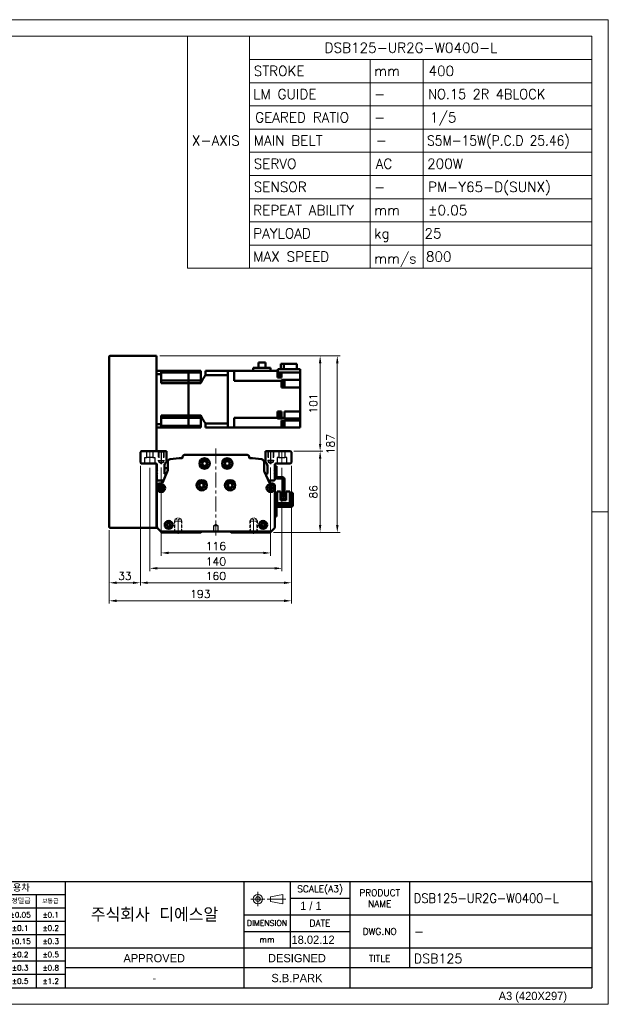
# Model space of a CAD drawing. Header units: millimetres. Extents: x 46891 to 50021, y 6223 to 9571.
# Tile 5 of 5: x 49397 to 50021, y 8529 to 9571. Entities that reach past the tile are written whole.
import ezdxf
from ezdxf.enums import TextEntityAlignment as Align

# ---------------------------------------------------------------- set-up
doc = ezdxf.new("R2010")
doc.units = ezdxf.units.MM
doc.header["$LTSCALE"] = 0.5
for name, pattern in [('CENTER', [50.8, 31.75, -6.35, 6.35, -6.35]), ('HIDDEN', [9.525, 6.35, -3.175]), ('HIDDENX2', [19.05, 12.7, -6.35])]:
    doc.linetypes.add(name, pattern=pattern)
doc.layers.get('0').update_dxf_attribs({"lineweight": 20})
for name, color, linetype, lineweight in [('1', 1, 'CENTER', 13), ('4', 4, 'Continuous', 13), ('외형선(ISO)', 7, 'Continuous', 50)]:
    doc.layers.add(name, color=color, linetype=linetype, lineweight=lineweight)
for name, color, linetype in [('2', 2, 'HIDDENX2'), ('3', 3, 'Continuous'), ('C', 1, 'CENTER')]:
    doc.layers.add(name, color=color, linetype=linetype)
doc.styles.add('ACISOGDT', font='amgdt.shx')
doc.styles.add('DSR TEXT', font='romans.shx', dxfattribs={"bigfont": 'whgtxt.shx'})
doc.styles.get("Standard").update_dxf_attribs({"font": 'romans.shx', "bigfont": 'whgtxt.shx'})
doc.dimstyles.new('DSR', dxfattribs={"dimscale": 2, "dimtxt": 3, "dimasz": 3, "dimexe": 0.5, "dimexo": 0.5, "dimgap": 0.5, "dimtad": 1, "dimdsep": 46, "dimtxsty": 'Standard', "dimcen": 2.5, "dimclrd": 4, "dimclre": 4, "dimclrt": 2, "dimadec": 0, "dimazin": 2, "dimtfac": 1, "dimtmove": 0, "dimatfit": 3, "dimfxl": 0, "dimlwd": -1, "dimlwe": -1, "dimarcsym": 0})

# ---------------------------------------------------------------- blocks, each defined once
blk = doc.blocks.new('A$C13F00394')
for p, q in [((109.11, 28.14), (105.34, 27.43)), ((105.34, 27.43), (105.34, 26.01)), ((109.11, 25.3), (109.11, 28.14)), ((-202.34, 25.67), (-191.42, 25.67)), ((-202.34, 25.3), (-191.42, 25.3)), ((105.34, 26.01), (109.11, 25.3))]:
    blk.add_line(p, q)
for radius in [1.42, 0.71]:
    blk.add_circle((101.56, 26.76), radius)
at = {"layer": '1'}
for p, q in [((103.69, 26.76), (99.44, 26.76)), ((101.56, 28.89), (101.56, 24.63)), ((104.41, 26.76), (110.04, 26.76))]:
    blk.add_line(p, q, dxfattribs=at)
at = {"layer": '3'}
for p, q in [((0, 32), (-207.68, 32)), ((0, 32), (202.32, 32)), ((0, 32), (0, 0)), ((43.43, 32), (43.43, 0)), ((97.32, 32), (97.32, 12)), ((111.32, 32), (111.32, 12)), ((129.32, 32), (129.32, 0)), ((147.32, 32), (147.32, 6)), ((202.32, 32), (202.32, 0)), ((0, 28), (25, 24)), ((43.43, 28), (0, 28)), ((25, 28), (25, 0)), ((34.7, 28), (34.7, 0)), ((111.32, 27), (129.32, 27)), ((43.43, 24), (0, 24)), ((97.32, 22), (202.32, 22)), ((43.43, 20), (0, 20)), ((43.43, 16), (0, 16)), ((97.32, 17), (129.32, 17)), ((0, 12), (129.32, 12)), ((97.32, 12), (97.32, 0)), ((129.32, 12), (202.32, 12)), ((43.43, 8), (0, 8)), ((97.32, 6), (43.43, 6)), ((129.32, 6), (97.32, 6)), ((202.32, 6), (129.32, 6)), ((43.43, 4), (0, 4)), ((0, 0), (202.32, 0))]:
    blk.add_line(p, q, dxfattribs=at)
at = {"color": 0, "style": 'DSR TEXT'}
for s, height, p in [('조립 치수 허용차', 2, (11.97, 29.02)), ('등급', 1.5, (20.77, 25.52)), ('정밀급', 1.5, (27.18, 25.37)), ('보통급', 1.3, (36.41, 25.38)), ('치수 구분', 1.5, (0.69, 24.78)), (' 0.5 초과 6 이하', 1.6, (0.56, 21.19)), (' 6 초과 30 이하', 1.6, (0.49, 17.19)), (' 30 초과 120 이하', 1.6, (0.49, 13.19)), (' 120 초과 315 이하', 1.6, (0.49, 9.19)), (' 315 초과 1000 이하', 1.6, (0.49, 5.19)), (' 1000 초과 2000 이하', 1.6, (0.49, 1.19))]:
    blk.add_text(s, height=height, dxfattribs=at).set_placement(p)
at = {"color": 7, "style": 'ACISOGDT'}
for s, p in [('APPROVED', (70.28, 8.93)), ('DESIGNED', (113.35, 8.93))]:
    blk.add_text(s, height=2.5, dxfattribs=at).set_placement(p, align=Align.MIDDLE_CENTER)
at = {"color": 7, "attachment_point": 5, "style": 'DSR TEXT'}
for s, insert, char_height in [('SCALE(A3)', (120.32, 29.5), 2), ('PRODUCT\\PNAME', (138.32, 27), 2), ('주식회사 디에스알', (70.37, 22), 4.2), ('DIMENSION', (104.32, 19.5), 1.7), ('DATE', (120.32, 19.5), 2), ('DWG.NO', (138.32, 17), 2), ('mm', (104.32, 14.5), 1.8), ('TITLE', (138.32, 8.83), 2)]:
    blk.add_mtext(s, dxfattribs=dict(at, insert=insert, char_height=char_height))
at = {"color": 0, "char_height": 1.6, "attachment_point": 5, "style": 'DSR TEXT'}
for s, insert in [('%%P0.05', (29.85, 22)), ('%%P0.1', (39.07, 22)), ('%%P0.1', (29.85, 18)), ('%%P0.2', (39.07, 18)), ('%%P0.15', (29.85, 14)), ('%%P0.3', (39.07, 14)), ('%%P0.2', (29.85, 10)), ('%%P0.5', (39.07, 10)), ('%%P0.3', (29.85, 6)), ('%%P0.8', (39.07, 6)), ('%%P0.5', (29.85, 2)), ('%%P1.2', (39.07, 2))]:
    blk.add_mtext(s, dxfattribs=dict(at, insert=insert))
at = {"layer": '4', "color": 0, "style": 'DSR TEXT'}
blk.add_text('NOTE', height=3, dxfattribs=at).set_placement((-202.39, 26.38))
blk = doc.blocks.new('A$C1C1952E1')
for p, q in [((293, 292), (293, 222)), ((311.67, 292), (311.67, 222)), ((311.67, 285), (415, 285)), ((348.18, 285), (348.18, 222)), ((364.13, 285), (364.13, 222)), ((311.67, 278), (415, 278)), ((311.67, 271), (415, 271)), ((311.67, 264), (415, 264)), ((311.67, 257), (415, 257)), ((311.67, 250), (415, 250)), ((311.67, 243), (415, 243)), ((311.67, 236), (415, 236)), ((311.67, 229), (415, 229)), ((293, 222), (415, 222))]:
    blk.add_line(p, q)
at = {"color": 1}
blk.add_lwpolyline([(0, 0), (420, 0), (420, 297), (0, 297)], close=True, dxfattribs=at)
at = {"color": 3}
blk.add_lwpolyline([(5, 5), (415, 5), (415, 292), (5, 292)], close=True, dxfattribs=at)
at = {"color": 7, "style": 'ACISOGDT'}
blk.add_text('A3 (420X297)', height=2.5, dxfattribs=at).set_placement((386.91, 1.28))
blk = doc.blocks.new('t8')
at = {"color": 2, "linetype": 'HIDDEN'}
for p, q in [((-4, 0), (-4, -12)), ((-3.4, -0.6), (-4, 0)), ((3.4, -0.6), (4, 0)), ((4, 0), (4, -12)), ((-3.4, -0.6), (3.4, -0.6)), ((-3.4, -0.6), (-3.4, -14)), ((3.4, -0.6), (3.4, -14)), ((-4, -12), (4, -12)), ((-4, -12), (-3.4, -13)), ((-3.4, -14), (3.4, -14)), ((-3.4, -14), (0, -16)), ((3.4, -14), (0, -16)), ((4, -12), (3.4, -13))]:
    blk.add_line(p, q, dxfattribs=at)
at = {"color": 1, "linetype": 'CENTER'}
blk.add_line((0, 1.4), (0, -17.1), dxfattribs=at)
blk = doc.blocks.new('*D71')
at = {"color": 1, "linetype": 'ByBlock'}
for p, q in [((49547.2, 9097.2), (49547.2, 9003.9)), ((49663.2, 9097.2), (49663.2, 9003.9)), ((49655.4, 9006.9), (49555, 9006.9))]:
    blk.add_line(p, q, dxfattribs=at)
at = {"color": 1}
for points in [[(49555, 9008.2), (49555, 9005.6), (49547.2, 9006.9)], [(49655.4, 9008.2), (49655.4, 9005.6), (49663.2, 9006.9)]]:
    blk.add_solid(points, dxfattribs=at)
at = {"layer": 'Defpoints', "color": 0}
for p in [(49547.2, 9100.8), (49663.2, 9100.8), (49547.2, 9006.9)]:
    blk.add_point(p, dxfattribs=at)
at = {"color": 3, "insert": (49605.2, 9014.1), "char_height": 8.4, "attachment_point": 5, "style": 'DSR TEXT'}
blk.add_mtext('116', dxfattribs=at)
blk = doc.blocks.new('*D72')
at = {"color": 1, "linetype": 'ByBlock'}
for p, q in [((49535.2, 9097), (49535.2, 8987.6)), ((49675.2, 9097), (49675.2, 8987.6)), ((49667.4, 8990.6), (49543, 8990.6))]:
    blk.add_line(p, q, dxfattribs=at)
at = {"color": 1}
for points in [[(49543, 8991.9), (49543, 8989.3), (49535.2, 8990.6)], [(49667.4, 8991.9), (49667.4, 8989.3), (49675.2, 8990.6)]]:
    blk.add_solid(points, dxfattribs=at)
at = {"layer": 'Defpoints', "color": 0}
for p in [(49535.2, 9100.6), (49675.2, 9100.6), (49535.2, 8990.6)]:
    blk.add_point(p, dxfattribs=at)
at = {"color": 3, "insert": (49605.2, 8997.8), "char_height": 8.4, "attachment_point": 5, "style": 'DSR TEXT'}
blk.add_mtext('140', dxfattribs=at)
blk = doc.blocks.new('*D73')
at = {"color": 1, "linetype": 'ByBlock'}
for p, q in [((49525.2, 9099), (49525.2, 8972.3)), ((49685.2, 9099), (49685.2, 8972.3)), ((49677.4, 8975.3), (49533, 8975.3))]:
    blk.add_line(p, q, dxfattribs=at)
at = {"color": 1}
for points in [[(49533, 8976.6), (49533, 8974), (49525.2, 8975.3)], [(49677.4, 8976.6), (49677.4, 8974), (49685.2, 8975.3)]]:
    blk.add_solid(points, dxfattribs=at)
at = {"layer": 'Defpoints', "color": 0}
for p in [(49525.2, 9102.6), (49685.2, 9102.6), (49525.2, 8975.3)]:
    blk.add_point(p, dxfattribs=at)
at = {"color": 3, "insert": (49605.2, 8982.5), "char_height": 8.4, "attachment_point": 5, "style": 'DSR TEXT'}
blk.add_mtext('160', dxfattribs=at)
blk = doc.blocks.new('*D74')
at = {"color": 1, "linetype": 'ByBlock'}
for p, q in [((49525.2, 9099), (49525.2, 8972.3)), ((49492.2, 9031), (49492.2, 8972.3)), ((49517.4, 8975.3), (49500, 8975.3))]:
    blk.add_line(p, q, dxfattribs=at)
at = {"color": 1}
for points in [[(49500, 8976.6), (49500, 8974), (49492.2, 8975.3)], [(49517.4, 8976.6), (49517.4, 8974), (49525.2, 8975.3)]]:
    blk.add_solid(points, dxfattribs=at)
at = {"layer": 'Defpoints', "color": 0}
for p in [(49525.2, 9102.6), (49492.2, 9034.6), (49492.2, 8975.3)]:
    blk.add_point(p, dxfattribs=at)
at = {"color": 3, "insert": (49508.7, 8982.5), "char_height": 8.4, "attachment_point": 5, "style": 'DSR TEXT'}
blk.add_mtext('33', dxfattribs=at)
blk = doc.blocks.new('*D75')
at = {"color": 1, "linetype": 'ByBlock'}
for p, q in [((49685.2, 9099), (49685.2, 8953.2)), ((49492.2, 9031), (49492.2, 8953.2)), ((49677.4, 8956.2), (49500, 8956.2))]:
    blk.add_line(p, q, dxfattribs=at)
at = {"color": 1}
for points in [[(49500, 8957.5), (49500, 8954.9), (49492.2, 8956.2)], [(49677.4, 8957.5), (49677.4, 8954.9), (49685.2, 8956.2)]]:
    blk.add_solid(points, dxfattribs=at)
at = {"layer": 'Defpoints', "color": 0}
for p in [(49685.2, 9102.6), (49492.2, 9034.6), (49492.2, 8956.2)]:
    blk.add_point(p, dxfattribs=at)
at = {"color": 3, "insert": (49588.7, 8963.4), "char_height": 8.4, "attachment_point": 5, "style": 'DSR TEXT'}
blk.add_mtext('193', dxfattribs=at)
blk = doc.blocks.new('*D76')
at = {"color": 1, "linetype": 'ByBlock'}
for p, q in [((49687.8, 9114.6), (49718.6, 9114.6)), ((49715.6, 9106.8), (49715.6, 9036.4)), ((49666.3, 9028.6), (49718.6, 9028.6))]:
    blk.add_line(p, q, dxfattribs=at)
at = {"color": 1}
for points in [[(49714.3, 9106.8), (49716.9, 9106.8), (49715.6, 9114.6)], [(49714.3, 9036.4), (49716.9, 9036.4), (49715.6, 9028.6)]]:
    blk.add_solid(points, dxfattribs=at)
at = {"layer": 'Defpoints', "color": 0}
for p in [(49684.2, 9114.6), (49662.7, 9028.6), (49715.6, 9028.6)]:
    blk.add_point(p, dxfattribs=at)
at = {"color": 3, "insert": (49708.4, 9071.6), "char_height": 8.4, "attachment_point": 5, "rotation": 90, "style": 'DSR TEXT'}
blk.add_mtext('86', dxfattribs=at)
blk = doc.blocks.new('*D77')
at = {"color": 1, "linetype": 'ByBlock'}
for p, q in [((49545.8, 9215.6), (49718.6, 9215.6)), ((49715.6, 9122.4), (49715.6, 9207.8)), ((49687.8, 9114.6), (49718.6, 9114.6))]:
    blk.add_line(p, q, dxfattribs=at)
at = {"color": 1}
for points in [[(49714.3, 9207.8), (49716.9, 9207.8), (49715.6, 9215.6)], [(49714.3, 9122.4), (49716.9, 9122.4), (49715.6, 9114.6)]]:
    blk.add_solid(points, dxfattribs=at)
at = {"layer": 'Defpoints', "color": 0}
for p in [(49542.2, 9215.6), (49715.6, 9215.6), (49684.2, 9114.6)]:
    blk.add_point(p, dxfattribs=at)
at = {"color": 3, "insert": (49708.4, 9165.1), "char_height": 8.4, "attachment_point": 5, "rotation": 90, "style": 'DSR TEXT'}
blk.add_mtext('101', dxfattribs=at)
blk = doc.blocks.new('*D78')
at = {"color": 1, "linetype": 'ByBlock'}
for p, q in [((49545.8, 9215.6), (49736.8, 9215.6)), ((49733.8, 9207.8), (49733.8, 9036.4)), ((49666.3, 9028.6), (49736.8, 9028.6))]:
    blk.add_line(p, q, dxfattribs=at)
at = {"color": 1}
for points in [[(49732.5, 9207.8), (49735.1, 9207.8), (49733.8, 9215.6)], [(49732.5, 9036.4), (49735.1, 9036.4), (49733.8, 9028.6)]]:
    blk.add_solid(points, dxfattribs=at)
at = {"layer": 'Defpoints', "color": 0}
for p in [(49542.2, 9215.6), (49662.7, 9028.6), (49733.8, 9028.6)]:
    blk.add_point(p, dxfattribs=at)
at = {"color": 3, "insert": (49726.6, 9122.1), "char_height": 8.4, "attachment_point": 5, "rotation": 90, "style": 'DSR TEXT'}
blk.add_mtext('187', dxfattribs=at)

msp = doc.modelspace()

# ---------------------------------------------------------------- linework, layer by layer
at = {"color": 1}
msp.add_line((50020.87132, 9050.23052), (50003.32132, 9050.23052), dxfattribs=at)
at = {"layer": '1'}
for p, q in [((49535.20001, 9115.58066), (49535.20001, 9100.58066)), ((49605.20001, 9117.58066), (49605.20001, 9024.58066)), ((49675.20001, 9115.58066), (49675.20001, 9100.58066))]:
    msp.add_line(p, q, dxfattribs=at)
at = {"layer": '2'}
for p, q in [((49531.90001, 9108.08066), (49531.90001, 9114.58066)), ((49538.50001, 9114.58066), (49538.50001, 9108.08066)), ((49544.20001, 9114.58066), (49544.20001, 9104.58066)), ((49544.70001, 9114.08066), (49544.20001, 9114.58066)), ((49544.70001, 9114.08066), (49544.70001, 9103.08066)), ((49544.70001, 9114.08066), (49549.70001, 9114.08066)), ((49549.70001, 9114.08066), (49550.20001, 9114.58066)), ((49549.70001, 9114.08066), (49549.70001, 9103.08066)), ((49550.20001, 9114.58066), (49550.20001, 9104.58066)), ((49660.20001, 9114.58066), (49660.20001, 9104.58066)), ((49660.70001, 9114.08066), (49660.20001, 9114.58066)), ((49660.70001, 9114.08066), (49660.70001, 9103.08066)), ((49665.70001, 9114.08066), (49660.70001, 9114.08066)), ((49665.70001, 9114.08066), (49666.20001, 9114.58066)), ((49665.70001, 9114.08066), (49665.70001, 9103.08066)), ((49666.20001, 9114.58066), (49666.20001, 9104.58066)), ((49671.90001, 9114.58066), (49671.90001, 9108.08066)), ((49678.50001, 9108.08066), (49678.50001, 9114.58066)), ((49529.95001, 9101.58066), (49529.95001, 9108.08066)), ((49529.95001, 9108.08066), (49531.90001, 9108.08066)), ((49538.50001, 9108.08066), (49531.90001, 9108.08066)), ((49538.50001, 9108.08066), (49540.45001, 9108.08066)), ((49540.45001, 9108.08066), (49540.45001, 9101.58066)), ((49544.20001, 9104.58066), (49550.20001, 9104.58066)), ((49544.20001, 9104.58066), (49544.70001, 9103.71464)), ((49544.70001, 9103.08066), (49547.20001, 9101.63729)), ((49544.70001, 9103.08066), (49549.70001, 9103.08066)), ((49549.70001, 9103.08066), (49547.20001, 9101.63729)), ((49550.20001, 9104.58066), (49549.70001, 9103.71464)), ((49666.20001, 9104.58066), (49660.20001, 9104.58066)), ((49660.20001, 9104.58066), (49660.70001, 9103.71464)), ((49665.70001, 9103.08066), (49660.70001, 9103.08066)), ((49660.70001, 9103.08066), (49663.20001, 9101.63729)), ((49665.70001, 9103.08066), (49663.20001, 9101.63729)), ((49666.20001, 9104.58066), (49665.70001, 9103.71464)), ((49671.90001, 9108.08066), (49669.95001, 9108.08066)), ((49669.95001, 9108.08066), (49669.95001, 9101.58066)), ((49671.90001, 9108.08066), (49678.50001, 9108.08066)), ((49680.45001, 9108.08066), (49678.50001, 9108.08066)), ((49680.45001, 9101.58066), (49680.45001, 9108.08066)), ((49605.20001, 9037.08282), (49602.70001, 9035.58066)), ((49602.70001, 9035.58066), (49602.70001, 9029.58066)), ((49607.70001, 9035.58066), (49602.70001, 9035.58066)), ((49602.70001, 9029.58066), (49607.70001, 9029.58066)), ((49607.70001, 9035.58066), (49605.20001, 9037.08282)), ((49607.70001, 9029.58066), (49607.70001, 9035.58066))]:
    msp.add_line(p, q, dxfattribs=at)
at = {"layer": '3'}
for p in [(50003.32132, 8658.86552), (49293.18703, 8546.54552)]:
    msp.add_line(p, (50003.32132, 8546.54552), dxfattribs=at)
at = {"layer": 'C'}
for p, q in [((49547.20001, 9115.73199), (49547.20001, 9100.75241)), ((49663.20001, 9115.73199), (49663.20001, 9100.75241))]:
    msp.add_line(p, q, dxfattribs=at)
at = {"layer": '외형선(ISO)'}
for p, q in [((49493.20001, 9215.58066), (49542.20001, 9215.58066)), ((49542.20001, 9214.58066), (49542.20001, 9215.58066)), ((49492.20001, 9034.58066), (49492.20001, 9214.58066)), ((49542.20001, 9114.58066), (49542.20001, 9214.58066)), ((49650.37501, 9202.98066), (49650.37501, 9208.38066)), ((49650.37501, 9208.38066), (49657.82501, 9208.38066)), ((49657.82501, 9208.38066), (49657.82501, 9202.98066)), ((49674.10006, 9207.08066), (49674.10006, 9201.58066)), ((49674.10006, 9207.08066), (49677.07232, 9207.08066)), ((49677.07232, 9201.58066), (49677.07232, 9207.08066)), ((49677.07232, 9207.08066), (49690.89995, 9207.08066)), ((49690.89995, 9207.08066), (49690.89995, 9201.58066)), ((49542.20001, 9199.58066), (49547.20001, 9199.58066)), ((49542.20001, 9196.03818), (49547.20001, 9196.03818)), ((49547.20001, 9199.58066), (49547.20001, 9196.03818)), ((49576.20001, 9199.58066), (49547.20001, 9199.58066)), ((49547.20001, 9197.86825), (49576.20001, 9197.86825)), ((49547.20001, 9186.61739), (49547.20001, 9196.03818)), ((49576.20001, 9197.86825), (49576.20001, 9199.58066)), ((49576.20001, 9199.58066), (49576.20001, 9197.86825)), ((49576.20001, 9199.58066), (49589.20001, 9199.58066)), ((49576.20001, 9194.33066), (49576.20001, 9197.86825)), ((49576.20001, 9194.33066), (49576.20001, 9197.86825)), ((49576.20001, 9197.86825), (49589.20001, 9197.86825)), ((49589.20001, 9199.58066), (49589.20001, 9197.86825)), ((49589.20001, 9189.33066), (49589.20001, 9197.86825)), ((49594.20001, 9199.58066), (49594.20001, 9195.27599)), ((49594.20001, 9199.58066), (49617.70001, 9199.58066)), ((49594.20001, 9195.27599), (49617.70001, 9195.27599)), ((49624.70001, 9199.58066), (49617.70001, 9199.58066)), ((49617.70001, 9199.58066), (49617.70001, 9199.57619)), ((49617.70001, 9199.57619), (49617.70001, 9195.28121)), ((49617.70001, 9195.28121), (49617.70001, 9195.27599)), ((49617.70001, 9143.88533), (49617.70001, 9195.27599)), ((49617.70001, 9195.08066), (49617.70001, 9144.08066)), ((49624.70001, 9195.08066), (49624.70001, 9199.58066)), ((49624.70001, 9199.58066), (49670.30001, 9199.58066)), ((49624.70001, 9195.08066), (49624.70001, 9189.14003)), ((49644.60001, 9202.98066), (49644.60001, 9199.58066)), ((49644.60001, 9202.98066), (49662.95001, 9202.98066)), ((49662.95001, 9199.58066), (49662.95001, 9202.98066)), ((49670.30001, 9199.61558), (49670.30001, 9199.58066)), ((49670.30001, 9199.61558), (49670.80001, 9199.61558)), ((49670.30001, 9194.02069), (49670.30001, 9199.58066)), ((49670.80001, 9201.58066), (49670.80001, 9198.08066)), ((49694.30001, 9201.58066), (49670.80001, 9201.58066)), ((49670.80001, 9198.08066), (49694.30001, 9198.08066)), ((49671.00001, 9193.71558), (49671.00001, 9198.08066)), ((49673.00001, 9193.86558), (49673.00001, 9198.08066)), ((49674.80001, 9198.08066), (49674.80001, 9194.02069)), ((49694.30001, 9198.08066), (49694.30001, 9201.58066)), ((49694.30001, 9194.02069), (49694.30001, 9198.08066)), ((49547.20001, 9189.33066), (49576.20001, 9189.33066)), ((49576.20001, 9186.61739), (49547.20001, 9186.61739)), ((49576.20001, 9189.33066), (49576.20001, 9194.33066)), ((49576.20001, 9189.33066), (49576.20001, 9194.33066)), ((49576.20001, 9186.61739), (49576.20001, 9189.33066)), ((49576.20001, 9189.33066), (49576.20001, 9186.61739)), ((49576.20001, 9189.33066), (49589.20001, 9189.33066)), ((49576.20001, 9152.54394), (49576.20001, 9186.61739)), ((49576.20001, 9152.54394), (49576.20001, 9186.61739)), ((49576.20001, 9186.61739), (49589.20001, 9186.61739)), ((49589.20001, 9189.33066), (49589.20001, 9186.61739)), ((49624.70001, 9189.14003), (49674.80001, 9189.14003)), ((49670.30001, 9194.02069), (49670.30001, 9192.58532)), ((49670.30001, 9193.71558), (49671.00001, 9193.71558)), ((49670.30001, 9192.58532), (49674.80001, 9192.58532)), ((49671.00001, 9193.86558), (49673.00001, 9193.86558)), ((49674.80001, 9192.58532), (49674.80001, 9194.02069)), ((49694.30001, 9190.08874), (49674.80001, 9190.08874)), ((49674.80001, 9190.08874), (49674.80001, 9189.53934)), ((49674.80001, 9189.14003), (49674.80001, 9189.53934)), ((49674.80001, 9189.14003), (49674.80001, 9182.08066)), ((49674.80001, 9188.87663), (49675.30001, 9188.87663)), ((49675.30001, 9182.87663), (49675.30001, 9188.87663)), ((49675.30001, 9188.82663), (49676.00001, 9188.82663)), ((49676.00001, 9182.92663), (49676.00001, 9188.82663)), ((49676.00001, 9188.67663), (49678.00001, 9188.67663)), ((49678.00001, 9183.07663), (49678.00001, 9188.67663)), ((49694.30001, 9194.02069), (49694.30001, 9190.08874)), ((49694.30001, 9185.58066), (49694.30001, 9190.08874)), ((49694.30001, 9185.58066), (49694.30001, 9182.08066)), ((49674.80001, 9182.87663), (49675.30001, 9182.87663)), ((49674.80001, 9182.08066), (49694.30001, 9182.08066)), ((49675.30001, 9182.92663), (49676.00001, 9182.92663)), ((49676.00001, 9183.07663), (49678.00001, 9183.07663)), ((49694.30001, 9156.78066), (49694.30001, 9182.08066)), ((49670.30001, 9153.37045), (49670.30001, 9156.78066)), ((49674.80001, 9156.78066), (49670.30001, 9156.78066)), ((49670.30001, 9155.86791), (49671.00001, 9155.86791)), ((49670.30001, 9153.37045), (49670.30001, 9152.46538)), ((49671.00001, 9149.96791), (49671.00001, 9155.86791)), ((49671.00001, 9155.71791), (49673.00001, 9155.71791)), ((49673.00001, 9150.11791), (49673.00001, 9155.71791)), ((49674.80001, 9150.0213), (49674.80001, 9156.78066)), ((49677.80001, 9156.78066), (49694.30001, 9156.78066)), ((49677.80001, 9156.78066), (49677.80001, 9150.0213)), ((49694.30001, 9156.78066), (49694.30001, 9153.28066)), ((49694.30001, 9149.30204), (49694.30001, 9153.28066)), ((49542.20001, 9143.12315), (49547.20001, 9143.12315)), ((49547.20001, 9143.12315), (49547.20001, 9152.54394)), ((49576.20001, 9152.54394), (49547.20001, 9152.54394)), ((49547.20001, 9149.83066), (49576.20001, 9149.83066)), ((49547.20001, 9143.12315), (49547.20001, 9139.58066)), ((49576.20001, 9149.83066), (49576.20001, 9152.54394)), ((49576.20001, 9152.54394), (49576.20001, 9149.83066)), ((49576.20001, 9152.54394), (49589.20001, 9152.54394)), ((49576.20001, 9144.83066), (49576.20001, 9149.83066)), ((49576.20001, 9144.83066), (49576.20001, 9149.83066)), ((49576.20001, 9149.83066), (49589.20001, 9149.83066)), ((49576.20001, 9141.29308), (49576.20001, 9144.83066)), ((49576.20001, 9141.29308), (49576.20001, 9144.83066)), ((49589.20001, 9152.54394), (49589.20001, 9149.83066)), ((49589.20001, 9149.83066), (49589.20001, 9141.29308)), ((49594.20001, 9143.88533), (49594.20001, 9139.58066)), ((49594.20001, 9143.88533), (49617.70001, 9143.88533)), ((49617.70001, 9143.88533), (49617.70001, 9143.88011)), ((49617.70001, 9143.88011), (49617.70001, 9139.58514)), ((49624.70001, 9150.0213), (49670.30001, 9150.0213)), ((49624.70001, 9150.0213), (49624.70001, 9144.08066)), ((49624.70001, 9139.58066), (49624.70001, 9144.08066)), ((49670.30001, 9150.0213), (49670.30001, 9152.46538)), ((49670.30001, 9149.62199), (49670.30001, 9150.0213)), ((49670.30001, 9149.96791), (49671.00001, 9149.96791)), ((49670.30001, 9149.62199), (49670.30001, 9149.30204)), ((49670.30001, 9149.30204), (49674.80001, 9149.30204)), ((49671.00001, 9150.11791), (49673.00001, 9150.11791)), ((49677.80001, 9150.0213), (49674.80001, 9150.0213)), ((49674.80001, 9150.0213), (49674.80001, 9149.62199)), ((49674.80001, 9149.30204), (49674.80001, 9149.62199)), ((49674.80001, 9147.08066), (49694.30001, 9147.08066)), ((49674.80001, 9147.08066), (49674.80001, 9145.14064)), ((49674.80001, 9146.09196), (49675.30001, 9146.09196)), ((49674.80001, 9139.58066), (49674.80001, 9145.14064)), ((49675.30001, 9140.09196), (49675.30001, 9146.09196)), ((49675.30001, 9146.04196), (49676.00001, 9146.04196)), ((49676.00001, 9140.14196), (49676.00001, 9146.04196)), ((49676.00001, 9145.89196), (49678.00001, 9145.89196)), ((49677.80001, 9149.62199), (49677.80001, 9150.0213)), ((49677.80001, 9149.62199), (49677.80001, 9149.30204)), ((49677.80001, 9149.30204), (49694.30001, 9149.30204)), ((49678.00001, 9140.29196), (49678.00001, 9145.89196)), ((49694.30001, 9149.30204), (49694.30001, 9147.08066)), ((49694.30001, 9147.08066), (49694.30001, 9143.58066)), ((49694.30001, 9139.58066), (49694.30001, 9143.58066)), ((49542.20001, 9139.58066), (49547.20001, 9139.58066)), ((49547.20001, 9141.29308), (49576.20001, 9141.29308)), ((49576.20001, 9139.58066), (49547.20001, 9139.58066)), ((49576.20001, 9139.58066), (49576.20001, 9141.29308)), ((49576.20001, 9141.29308), (49576.20001, 9139.58066)), ((49576.20001, 9141.29308), (49589.20001, 9141.29308)), ((49576.20001, 9139.58066), (49589.20001, 9139.58066)), ((49589.20001, 9141.29308), (49589.20001, 9139.58066)), ((49594.20001, 9139.58066), (49617.70001, 9139.58066)), ((49617.70001, 9139.58514), (49617.70001, 9139.58066)), ((49624.70001, 9139.58066), (49617.70001, 9139.58066)), ((49624.70001, 9139.58066), (49674.80001, 9139.58066)), ((49670.30001, 9139.58066), (49670.30001, 9139.54575)), ((49670.30001, 9139.54575), (49671.00001, 9139.54575)), ((49671.00001, 9139.54575), (49671.00001, 9139.58066)), ((49674.80001, 9140.09196), (49675.30001, 9140.09196)), ((49674.80001, 9139.58066), (49694.30001, 9139.58066)), ((49675.30001, 9140.14196), (49676.00001, 9140.14196)), ((49676.00001, 9140.29196), (49678.00001, 9140.29196)), ((49525.20001, 9113.58066), (49526.20001, 9114.58066)), ((49525.20001, 9102.58066), (49525.20001, 9113.58066)), ((49526.20001, 9114.58066), (49552.70001, 9114.58066)), ((49552.70001, 9114.58066), (49552.70001, 9103.10948)), ((49657.70001, 9103.10948), (49657.70001, 9114.58066)), ((49657.70001, 9114.58066), (49684.20001, 9114.58066)), ((49684.20001, 9114.58066), (49685.20001, 9113.58066)), ((49685.20001, 9113.58066), (49685.20001, 9102.58066)), ((49526.20001, 9101.58066), (49525.20001, 9102.58066)), ((49541.70001, 9101.58066), (49526.20001, 9101.58066)), ((49542.20001, 9034.58066), (49542.20001, 9101.44669)), ((49554.20001, 9094.67885), (49554.20001, 9103.24315)), ((49569.9726, 9107.79614), (49569.9726, 9108.58066)), ((49571.9726, 9110.58066), (49638.42742, 9110.58066)), ((49640.42742, 9108.58066), (49640.42742, 9107.79614)), ((49656.20001, 9103.24315), (49656.20001, 9094.67885)), ((49684.20001, 9101.58066), (49668.70001, 9101.58066)), ((49685.20001, 9102.58066), (49684.20001, 9101.58066)), ((49542.70001, 9099.58066), (49542.20001, 9099.58066)), ((49542.70001, 9094.08066), (49542.70001, 9100.58066)), ((49543.20001, 9093.58066), (49542.70001, 9094.08066)), ((49542.70001, 9093.08066), (49543.20001, 9093.58066)), ((49542.70001, 9092.08066), (49542.70001, 9093.08066)), ((49543.20001, 9091.58066), (49542.70001, 9092.08066)), ((49542.70001, 9091.08066), (49543.20001, 9091.58066)), ((49542.70001, 9090.08066), (49542.70001, 9091.08066)), ((49548.46814, 9081.16161), (49553.73981, 9092.58356)), ((49550.70001, 9099.10948), (49550.70001, 9091.08066)), ((49550.70001, 9096.58066), (49554.20001, 9096.58066)), ((49551.20001, 9090.58066), (49552.81539, 9090.58066)), ((49656.66021, 9092.58356), (49661.93188, 9081.16161)), ((49657.58462, 9090.58066), (49659.20001, 9090.58066)), ((49659.70001, 9091.08066), (49659.70001, 9099.10948)), ((49667.70001, 9094.08066), (49667.20001, 9093.58066)), ((49667.20001, 9093.58066), (49667.70001, 9093.08066)), ((49667.70001, 9092.08066), (49667.20001, 9091.58066)), ((49667.20001, 9091.58066), (49667.70001, 9091.08066)), ((49667.70001, 9100.58066), (49667.70001, 9094.08066)), ((49667.70001, 9098.58066), (49669.30001, 9098.58066)), ((49667.70001, 9093.08066), (49667.70001, 9094.08066)), ((49667.70001, 9093.08066), (49667.70001, 9092.08066)), ((49667.70001, 9091.08066), (49667.70001, 9092.08066)), ((49667.70001, 9091.08066), (49667.70001, 9090.08066)), ((49669.30001, 9098.58066), (49669.30001, 9087.18066)), ((49543.20001, 9089.58066), (49542.70001, 9090.08066)), ((49542.70001, 9089.08066), (49543.20001, 9089.58066)), ((49542.70001, 9084.58066), (49542.70001, 9089.08066)), ((49548.20001, 9083.58066), (49543.70001, 9083.58066)), ((49545.70001, 9080.58066), (49547.56018, 9080.58066)), ((49592.20001, 9080.01043), (49592.20001, 9077.1509)), ((49618.20001, 9080.01043), (49618.20001, 9077.1509)), ((49666.70001, 9083.58066), (49662.20001, 9083.58066)), ((49662.83984, 9080.58066), (49664.70001, 9080.58066)), ((49667.70001, 9090.08066), (49667.20001, 9089.58066)), ((49667.20001, 9089.58066), (49667.70001, 9089.08066)), ((49667.70001, 9089.08066), (49667.70001, 9090.08066)), ((49667.70001, 9089.08066), (49667.70001, 9084.58066)), ((49669.30001, 9087.18066), (49667.7604, 9087.18066)), ((49675.60001, 9087.18066), (49669.80001, 9087.18066)), ((49669.80001, 9085.58066), (49675.60001, 9085.58066)), ((49676.10001, 9085.08066), (49676.10001, 9065.58066)), ((49677.70001, 9065.58066), (49677.70001, 9085.08066)), ((49542.70001, 9034.82331), (49542.70001, 9077.58066)), ((49667.70001, 9077.58066), (49667.70001, 9034.82331)), ((49669.99998, 9072.08079), (49673.69998, 9072.0808)), ((49670, 9059.68079), (49669.99998, 9072.08079)), ((49673.69998, 9072.0808), (49673.69999, 9062.6808)), ((49679.69998, 9072.08081), (49683.39998, 9072.08082)), ((49679.69999, 9062.68081), (49679.69998, 9072.08081)), ((49683.39998, 9072.08082), (49683.4, 9059.68082)), ((49685.09996, 9070.58082), (49686.69996, 9070.58082)), ((49685.09996, 9070.58082), (49685.09997, 9067.58082)), ((49686.69997, 9067.58082), (49686.69996, 9070.58082)), ((49670, 9059.68079), (49670, 9057.18079)), ((49670, 9059.68079), (49672, 9059.68079)), ((49672, 9059.68079), (49681.4, 9059.68081)), ((49679.69999, 9063.68081), (49673.69999, 9063.6808)), ((49673.69999, 9063.3808), (49679.69999, 9063.38081)), ((49679.69999, 9062.68081), (49673.69999, 9062.6808)), ((49676.10001, 9065.58066), (49677.70001, 9065.58066)), ((49681.4, 9059.68081), (49683.4, 9059.68082)), ((49683.4, 9057.18082), (49683.4, 9059.68082)), ((49685.09999, 9057.68082), (49685.09997, 9067.58082)), ((49686.69997, 9067.58082), (49686.69999, 9057.58082)), ((49542.20001, 9052.58066), (49542.70001, 9052.58066)), ((49669.29999, 9055.08079), (49669.3, 9048.58079)), ((49669.69999, 9057.18079), (49684.59999, 9057.18082)), ((49684.69999, 9055.58082), (49669.79999, 9055.58079)), ((49669.30001, 9045.58079), (49667.70001, 9045.58079)), ((49669.30001, 9045.58079), (49669.3, 9048.58079)), ((49542.20001, 9033.58066), (49493.20001, 9033.58066)), ((49542.20001, 9033.58066), (49542.20001, 9034.58066)), ((49546.70001, 9029.58066), (49543.57869, 9032.70198)), ((49547.70001, 9028.58066), (49546.70001, 9029.58066)), ((49663.70001, 9029.58066), (49546.70001, 9029.58066)), ((49589.20001, 9028.58066), (49547.70001, 9028.58066)), ((49590.05356, 9029.43422), (49589.20001, 9028.58066)), ((49621.20001, 9028.58066), (49620.34646, 9029.43422)), ((49662.70001, 9028.58066), (49621.20001, 9028.58066)), ((49663.70001, 9029.58066), (49662.70001, 9028.58066)), ((49666.82133, 9032.70198), (49663.70001, 9029.58066))]:
    msp.add_line(p, q, dxfattribs=at)
for centre, radius in [((49593.20001, 9101.58066), 5.5), ((49593.20001, 9101.58066), 3.3), ((49593.20001, 9101.58066), 2.4585), ((49617.20001, 9101.58066), 5.5), ((49617.20001, 9101.58066), 3.3), ((49617.20001, 9101.58066), 2.4585), ((49590.20001, 9078.58066), 5.5), ((49590.20001, 9078.58066), 3.3), ((49590.20001, 9078.58066), 2.4585), ((49620.20001, 9078.58066), 5.5), ((49620.20001, 9078.58066), 3.3), ((49620.20001, 9078.58066), 2.4585), ((49547.20001, 9075.58066), 4.25), ((49547.20001, 9075.58066), 2.25), ((49663.20001, 9075.58066), 4.25), ((49663.20001, 9075.58066), 2.25), ((49555.20001, 9036.58066), 4.25), ((49555.20001, 9036.58066), 2.25), ((49655.20001, 9036.58066), 4.25), ((49655.20001, 9036.58066), 2.25)]:
    msp.add_circle(centre, radius, dxfattribs=at)
for centre, radius, start, end in [((49493.20001, 9214.58066), 1, 90, 180), ((49541.70001, 9100.58066), 1, 0, 90), ((49555.70001, 9099.10948), 5, 126.86989765, 180), ((49557.20001, 9103.24315), 3, 95.57599889, 180), ((49605.20001, 8611.58066), 497, 94.11817749, 95.57599889), ((49569.4726, 9107.79614), 0.5, 274.11817763, 0), ((49571.9726, 9108.58066), 2, 90.00000001, 180), ((49638.42742, 9108.58066), 2, 0, 90.00000001), ((49640.92742, 9107.79614), 0.5, 180, 265.88182253), ((49605.20001, 8611.58066), 497, 84.42400113, 85.88182253), ((49653.20001, 9103.24315), 3, 0, 84.42400114), ((49654.70001, 9099.10948), 5, 0, 53.13010235), ((49668.70001, 9100.58066), 1, 90, 180), ((49551.20001, 9091.08066), 0.5, 180, 270), ((49549.20001, 9094.67885), 5, 335.22485944, 0), ((49661.20001, 9094.67885), 5, 180, 204.77514058), ((49659.20001, 9091.08066), 0.5, 270, 0), ((49543.70001, 9084.58066), 1, 180, 270), ((49545.70001, 9077.58066), 3, 90.00000001, 180), ((49547.56018, 9081.58066), 1, 270.00000001, 335.22485944), ((49548.20001, 9080.58066), 3, 65.22491108, 90), ((49662.20001, 9080.58066), 3, 90, 114.775192), ((49662.83984, 9081.58066), 1, 204.77514058, 270.00000001), ((49664.70001, 9077.58066), 3, 0, 90.00000001), ((49666.70001, 9084.58066), 1, 270, 0), ((49669.80001, 9087.68066), 2.1, 180, 193.774147), ((49669.80001, 9087.68066), 2.1, 193.774147, 270), ((49669.80001, 9087.68066), 0.5, 180, 270), ((49675.60001, 9085.08066), 2.1, 0, 90), ((49675.60001, 9085.08066), 0.5, 0, 90), ((49547.20001, 9075.58066), 1.621, 36.950847, 323.04915397), ((49547.20001, 9075.58066), 1.5, 48.18968484, 311.8103164), ((49548.60001, 9077.14591), 0.6, 259.96251962, 324.85511582), ((49547.20001, 9075.58066), 1.621, 323.04915084, 36.95084491), ((49548.60001, 9074.01542), 0.6, 35.14488278, 100.03748085), ((49661.80001, 9077.14591), 0.6, 215.14488717, 280.03748127), ((49661.80001, 9074.01542), 0.6, 79.96251962, 144.85511372), ((49663.20001, 9075.58066), 1.621, 216.950847, 143.04915388), ((49663.20001, 9075.58066), 1.5, 228.18968484, 131.8103164), ((49669.69999, 9055.18079), 2, 90.00011094, 179.75458606), ((49669.79999, 9055.08079), 0.5, 90.00011094, 180.00011094), ((49684.59999, 9057.68082), 0.5, 270.00011094, 0.00011094), ((49684.69999, 9057.58082), 2, 270.00011094, 0.00011094), ((49553.73031, 9038.08066), 0.5, 328.99692459, 55.46536904), ((49556.6697, 9038.08066), 0.5, 124.5346268, 211.00307541), ((49653.73031, 9038.08066), 0.5, 328.99692458, 55.46537103), ((49656.6697, 9038.08066), 0.5, 124.53462481, 211.00307541), ((49493.20001, 9034.58066), 1, 180, 270), ((49545.70001, 9034.82331), 3, 180, 225.00000001), ((49555.20001, 9036.58066), 1.621, 129.96149723, 50.03850277), ((49555.20001, 9036.58066), 1.6, 134.4153086, 45.5846914), ((49590.40712, 9029.08066), 0.5, 90, 135), ((49619.9929, 9029.08066), 0.5, 45, 90), ((49655.20001, 9036.58066), 1.621, 129.96149723, 50.03850277), ((49655.20001, 9036.58066), 1.6, 134.4153086, 45.5846914), ((49664.70001, 9034.82331), 3, 315.00000001, 0)]:
    msp.add_arc(centre, radius, start, end, dxfattribs=at)
for points, weights in [([(49589.20001, 9186.61739), (49591.19344, 9190.65417), (49594.20001, 9195.27599)], [1.45736434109, 1.41367336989, 1.35251798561]), ([(49594.20001, 9143.88533), (49591.19344, 9148.50716), (49589.20001, 9152.54394)], [1.35251798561, 1.41367336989, 1.45736434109])]:
    msp.add_rational_spline(points, weights, degree=2, dxfattribs=at)
for points, knots in [([(49548.49543, 9076.5551), (49548.44979, 9076.56317), (49548.40181, 9076.57735), (49548.29884, 9076.62325), (49548.24482, 9076.65862), (49548.20001, 9076.6987)], [0.047260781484, 0.047260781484, 0.047260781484, 0.047260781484, 0.061885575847, 0.061885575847, 0.079922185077, 0.079922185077, 0.079922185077, 0.079922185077]), ([(49548.20001, 9074.46263), (49548.24482, 9074.50271), (49548.29884, 9074.53808), (49548.40181, 9074.58398), (49548.44979, 9074.59815), (49548.49543, 9074.60623)], [0.079922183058, 0.079922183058, 0.079922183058, 0.079922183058, 0.097958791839, 0.097958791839, 0.11258358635, 0.11258358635, 0.11258358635, 0.11258358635]), ([(49662.20001, 9076.6987), (49662.1552, 9076.65862), (49662.10118, 9076.62325), (49661.9982, 9076.57735), (49661.95022, 9076.56317), (49661.90458, 9076.5551)], [0.079922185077, 0.079922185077, 0.079922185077, 0.079922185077, 0.097958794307, 0.097958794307, 0.112583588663, 0.112583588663, 0.112583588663, 0.112583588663]), ([(49661.90458, 9074.60623), (49661.95022, 9074.59815), (49661.9982, 9074.58398), (49662.10118, 9074.53808), (49662.1552, 9074.50271), (49662.20001, 9074.46263)], [0.047260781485, 0.047260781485, 0.047260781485, 0.047260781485, 0.061885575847, 0.061885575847, 0.079922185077, 0.079922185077, 0.079922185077, 0.079922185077])]:
    msp.add_open_spline(points, degree=3, knots=knots, dxfattribs=at)
for points in [[(49554.15888, 9037.82312), (49554.1368, 9037.78636), (49554.10965, 9037.75234), (49554.08024, 9037.72352)], [(49556.31978, 9037.72352), (49556.29037, 9037.75234), (49556.26322, 9037.78636), (49556.24113, 9037.82312)], [(49654.15888, 9037.82312), (49654.1368, 9037.78636), (49654.10965, 9037.75234), (49654.08024, 9037.72352)], [(49656.31978, 9037.72352), (49656.29037, 9037.75234), (49656.26322, 9037.78636), (49656.24113, 9037.82312)]]:
    msp.add_open_spline(points, degree=3, dxfattribs=at)

# ---------------------------------------------------------------- block references
at = {"xscale": 3.51, "yscale": 3.51, "zscale": 3.51}
for name, p in [('A$C1C1952E1', (48546.67132, 8528.99552)), ('A$C13F00394', (49293.18704, 8546.54552))]:
    msp.add_blockref(name, p, dxfattribs=at)
at = {"rotation": 180}
msp.add_blockref('t8', (49565.20001, 9028.58066), dxfattribs=at)
at = {"xscale": -1, "rotation": 180}
msp.add_blockref('t8', (49645.20001, 9028.58066), dxfattribs=at)

# ---------------------------------------------------------------- texts
at = {"color": 3, "style": 'DSR TEXT'}
for s, p in [('DSB125-UR2G-W0400-L', (49720.31372, 9536.50326)), ('STROKE', (49645.27463, 9511.93326)), ('LM GUIDE', (49644.77231, 9487.36326)), ('X-AXIS', (49579.8318, 9438.22326)), ('MAIN BELT', (49645.27463, 9438.22326)), ('SERVO', (49645.27463, 9413.65326)), ('SENSOR', (49645.27463, 9389.08326)), ('REPEAT ABILITY', (49644.77231, 9364.51326)), ('PAYLOAD', (49644.77231, 9339.94326)), ('MAX SPEED', (49644.77231, 9315.37326))]:
    msp.add_text(s, height=10.54872, dxfattribs=at).set_placement(p)
at = {"color": 7, "style": 'DSR TEXT'}
for s, p in [('mm', (49772.93105, 9511.93326)), ('400', (49830.42937, 9511.93326)), ('-', (49772.93105, 9487.36326)), ('-', (49772.93105, 9462.79326)), ('-', (49774.43801, 9438.22326)), ('AC', (49774.43801, 9413.65326)), ('200W', (49828.92241, 9413.65326)), ('-', (49772.93105, 9389.08326)), ('PM-Y65-D(SUNX)', (49829.92705, 9389.08326)), ('mm', (49772.93105, 9364.51326)), ('±0.05', (49829.92705, 9364.51326)), ('kg', (49772.93105, 9339.94326)), ('25', (49826.12645, 9339.94326)), ('mm/s', (49772.93105, 9313.36398)), ('800', (49827.63341, 9315.37326))]:
    msp.add_text(s, height=10.54872, dxfattribs=at).set_placement(p)
for s, width, p in [('NO.15 2R 4BLOCK', 0.95, (49829.92705, 9487.36326)), ('S5M-15W(P.C.D 25.46)', 0.9, (49828.92241, 9438.22326))]:
    msp.add_text(s, height=10.54872, dxfattribs=dict(at, width=width)).set_placement(p)
at = {"color": 2, "style": 'DSR TEXT', "width": 0.9}
msp.add_text('DSB125-UR2G-W0400-L', height=9.828, dxfattribs=at).set_placement((49814.8714, 8636.33712))
at = {"color": 2}
for s, height, style, p in [('1 / 1', 8.775, 'ACISOGDT', (49694.39953, 8628.7798)), ('18.02.12', 8.775, 'ACISOGDT', (49685.28044, 8592.96362)), ('-', 9.828, 'DSR TEXT', (49814.8714, 8601.23712)), ('DSB125', 9.828, 'DSR TEXT', (49814.8714, 8572.544))]:
    msp.add_text(s, height=height, dxfattribs=dict(at, style=style)).set_placement(p)
at = {"color": 2, "style": 'ACISOGDT'}
for s, p in [('S.B.PARK', (49691.03241, 8556.81296)), ('-', (49539.88017, 8556.81296))]:
    msp.add_text(s, height=8.775, dxfattribs=at).set_placement(p, align=Align.MIDDLE_CENTER)
at = {"color": 3, "insert": (49646.78159, 9473.34198), "char_height": 10.54872, "attachment_point": 1, "style": 'DSR TEXT'}
msp.add_mtext('GEARED RATIO', dxfattribs=at)
at = {"color": 7, "insert": (49831.93633, 9473.34198), "char_height": 10.54872, "attachment_point": 1, "style": 'DSR TEXT'}
msp.add_mtext('1/5', dxfattribs=at)

# ---------------------------------------------------------------- dimensions: what is measured, and where the dimension line sits
for base, p1, p2, angle, picture, middle in [((49715.59719, 9215.58066), (49684.20001, 9114.58066), (49542.20001, 9215.58066), 90, '*D77', (49708.39719, 9165.08066)), ((49733.76268, 9028.58066), (49542.20001, 9215.58066), (49662.70001, 9028.58066), 90, '*D78', (49726.56268, 9122.08066)), ((49715.59719, 9028.58066), (49684.20001, 9114.58066), (49662.70001, 9028.58066), 90, '*D76', (49708.39719, 9071.58066)), ((49492.20001, 8975.27466), (49525.20001, 9102.58066), (49492.20001, 9034.58066), 180, '*D74', (49508.70001, 8982.47466)), ((49492.20001, 8956.21678), (49685.20001, 9102.58066), (49492.20001, 9034.58066), 180, '*D75', (49588.70001, 8963.41678)), ((49525.20001, 8975.27466), (49685.20001, 9102.58066), (49525.20001, 9102.58066), 180, '*D73', (49605.20001, 8982.47466)), ((49535.20001, 8990.64131), (49675.20001, 9100.58066), (49535.20001, 9100.58066), 180, '*D72', (49605.20001, 8997.84131)), ((49547.20001, 9006.92156), (49663.20001, 9100.75241), (49547.20001, 9100.75241), 180, '*D71', (49605.20001, 9014.12156))]:
    dim = msp.add_linear_dim(base=base, p1=p1, p2=p2, angle=angle, dimstyle='DSR', override={"dimscale": 3, "dimtxt": 2.8, "dimasz": 2.600136, "dimexe": 1, "dimexo": 1.2, "dimgap": 1, "dimdec": 4, "dimtxsty": 'DSR TEXT', "dimclrd": 1, "dimclre": 1, "dimclrt": 3, "dimtdec": 4, "dimtix": 1})
    dim.commit()
    dim.dimension.update_dxf_attribs({"geometry": picture, "text_midpoint": middle})

doc.saveas('drawing.dxf')
